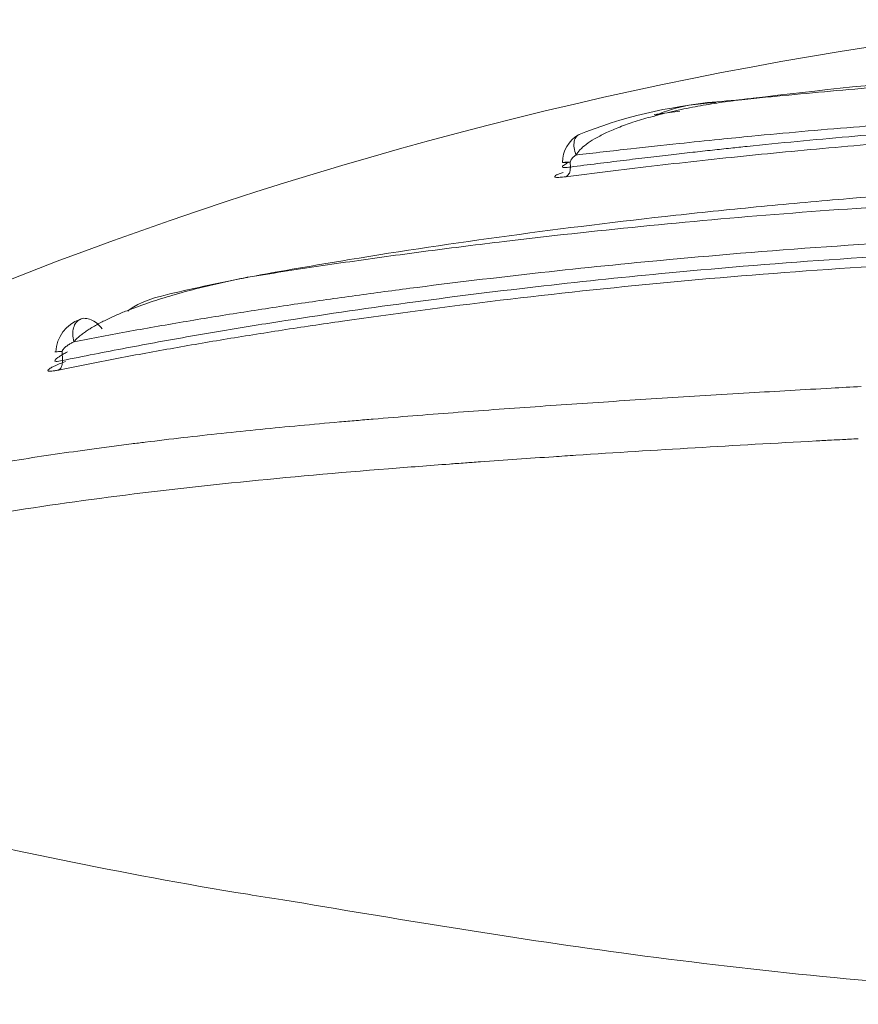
# Model space of a CAD drawing. Header units: millimetres. Extents: x 272.699 to 272.919, y 46.176 to 46.431.
# Tile 5 of 7: x 272.795 to 272.803, y 46.42 to 46.43. Entities that reach past the tile are written whole.
import ezdxf

# ---------------------------------------------------------------- set-up
doc = ezdxf.new("R2010")
doc.units = ezdxf.units.MM
doc.layers.add('SANINDUSA', color=3, linetype='Continuous')

msp = doc.modelspace()

# ---------------------------------------------------------------- linework, layer by layer
at = {"layer": 'SANINDUSA', "linetype": 'Continuous', "lineweight": 15}
for p, q in [((272.8015480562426, 46.42938370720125), (272.8012906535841, 46.4293506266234)), ((272.8004498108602, 46.42882302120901), (272.8004493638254, 46.42887150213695)), ((272.7953557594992, 46.42688236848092), (272.7953549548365, 46.42697257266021))]:
    msp.add_line(p, q, dxfattribs=at)
for centre, radius, start, end in [((272.8097035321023, 46.38985361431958), 0.04065909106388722, 95.85158601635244, 123.0832292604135), ((272.8022406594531, 46.42498204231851), 0.004500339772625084, 94.21654010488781, 112.440988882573), ((272.8007037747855, 46.42886171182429), 0.0003342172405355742, 121.3028936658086, 178.7072467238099), ((272.7956521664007, 46.42695131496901), 0.0003635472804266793, 109.264893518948, 177.0782460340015)]:
    msp.add_arc(centre, radius, start, end, dxfattribs=at)
for points, knots in [([(272.8021106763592, 46.42949254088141), (272.802167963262, 46.42949968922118), (272.8022253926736, 46.42950676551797), (272.8022829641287, 46.42951376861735), (272.8029382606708, 46.42959348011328), (272.8036118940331, 46.42966370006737), (272.8043039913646, 46.42972282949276), (272.8046500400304, 46.42975239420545), (272.8050007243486, 46.42977918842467), (272.805356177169, 46.42980297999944), (272.8055339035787, 46.42981487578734), (272.8057128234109, 46.42982602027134), (272.8058929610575, 46.42983637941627), (272.806073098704, 46.42984673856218), (272.8062534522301, 46.42985625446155), (272.8064339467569, 46.42986491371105), (272.8067949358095, 46.42988223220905), (272.807156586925, 46.42989613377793), (272.8075189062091, 46.42990650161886), (272.8078812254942, 46.4299168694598), (272.8082443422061, 46.42992365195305), (272.8086078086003, 46.42992683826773), (272.8089712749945, 46.42993002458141), (272.8093356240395, 46.42992962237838), (272.8097004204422, 46.42992556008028), (272.809882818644, 46.42992352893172), (272.8100656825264, 46.42992058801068), (272.8102477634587, 46.42991677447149), (272.810429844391, 46.42991296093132), (272.8106111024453, 46.42990827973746), (272.8107915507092, 46.42990276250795), (272.8115133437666, 46.42988069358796), (272.8122222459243, 46.42984530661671), (272.8129185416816, 46.42979804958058), (272.8132666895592, 46.4297744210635), (272.8136116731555, 46.42974781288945), (272.8139534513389, 46.42971835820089), (272.8141243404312, 46.4297036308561), (272.8142937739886, 46.42968824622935), (272.8144613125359, 46.42967228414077), (272.8146288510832, 46.42965632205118), (272.8147946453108, 46.42963976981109), (272.8149587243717, 46.42962266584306), (272.8150113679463, 46.42961717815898), (272.8150638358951, 46.42961163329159), (272.8151161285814, 46.42960603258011)], [0.114973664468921, 0.114973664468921, 0.114973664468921, 0.114973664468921, 0.1259556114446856, 0.1259556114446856, 0.1259556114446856, 0.250955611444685, 0.250955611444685, 0.250955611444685, 0.3134556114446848, 0.3134556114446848, 0.3134556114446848, 0.3447056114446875, 0.3447056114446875, 0.3447056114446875, 0.3759556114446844, 0.3759556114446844, 0.3759556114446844, 0.4384556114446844, 0.4384556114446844, 0.4384556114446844, 0.5009556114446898, 0.5009556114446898, 0.5009556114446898, 0.5634556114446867, 0.5634556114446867, 0.5634556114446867, 0.5947056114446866, 0.5947056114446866, 0.5947056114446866, 0.6259556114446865, 0.6259556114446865, 0.6259556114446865, 0.7509556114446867, 0.7509556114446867, 0.7509556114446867, 0.8134556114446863, 0.8134556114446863, 0.8134556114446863, 0.8447056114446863, 0.8447056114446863, 0.8447056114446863, 0.875955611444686, 0.875955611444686, 0.875955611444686, 0.8859819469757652, 0.8859819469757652, 0.8859819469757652, 0.8859819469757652]), ([(272.8151161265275, 46.42960603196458), (272.8150358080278, 46.42961290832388), (272.8149548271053, 46.42961970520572), (272.8148734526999, 46.42962639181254), (272.8145616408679, 46.42965201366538), (272.8142426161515, 46.4296761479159), (272.8139165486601, 46.42969845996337), (272.8135904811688, 46.42972077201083), (272.8132573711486, 46.42974126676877), (272.8129171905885, 46.42975965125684), (272.8125770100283, 46.4297780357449), (272.8122297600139, 46.42979431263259), (272.8118752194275, 46.42980817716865), (272.8117865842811, 46.42981164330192), (272.8116974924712, 46.42981495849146), (272.8116079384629, 46.42981811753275), (272.8115183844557, 46.42982127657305), (272.8114283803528, 46.42982427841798), (272.8113384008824, 46.42982710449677), (272.8111584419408, 46.42983275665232), (272.8109780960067, 46.42983772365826), (272.8107973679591, 46.42984199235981), (272.8104359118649, 46.42985052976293), (272.8100729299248, 46.4298562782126), (272.80970842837, 46.42985908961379), (272.8093439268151, 46.42986190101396), (272.8089777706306, 46.42986171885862), (272.808610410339, 46.42985851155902), (272.8084267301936, 46.42985690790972), (272.8082425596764, 46.42985456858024), (272.808058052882, 46.42985143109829), (272.8079657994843, 46.42984986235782), (272.807873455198, 46.42984809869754), (272.8077810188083, 46.42984614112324), (272.8076885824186, 46.42984418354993), (272.8075960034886, 46.429842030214), (272.8075038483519, 46.42983969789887), (272.807135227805, 46.42983036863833), (272.8067713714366, 46.42981814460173), (272.8064120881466, 46.42980331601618), (272.8060528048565, 46.42978848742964), (272.8056980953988, 46.42977105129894), (272.8053478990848, 46.4297512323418), (272.8049977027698, 46.42973141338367), (272.8046520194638, 46.42970920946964), (272.8043109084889, 46.42968481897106), (272.8041403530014, 46.42967262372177), (272.8039709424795, 46.42965988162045), (272.803802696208, 46.42964661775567), (272.8037185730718, 46.42963998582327), (272.8036346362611, 46.42963321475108), (272.8035512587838, 46.42962633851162), (272.8034678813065, 46.42961946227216), (272.8033851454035, 46.42961248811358), (272.8033030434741, 46.42960542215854), (272.8029746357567, 46.42957715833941), (272.8026563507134, 46.42954742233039), (272.8023478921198, 46.42951662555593), (272.8022681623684, 46.42950866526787), (272.802189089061, 46.42950063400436), (272.8021106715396, 46.4294925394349)], [0.1086892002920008, 0.1086892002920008, 0.1086892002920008, 0.1086892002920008, 0.1250000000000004, 0.1250000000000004, 0.1250000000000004, 0.1875000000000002, 0.1875000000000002, 0.1875000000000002, 0.2500000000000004, 0.2500000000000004, 0.2500000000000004, 0.3125000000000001, 0.3125000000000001, 0.3125000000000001, 0.3281250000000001, 0.3281250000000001, 0.3281250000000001, 0.3437500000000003, 0.3437500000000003, 0.3437500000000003, 0.3750000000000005, 0.3750000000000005, 0.3750000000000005, 0.4375000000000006, 0.4375000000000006, 0.4375000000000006, 0.5000000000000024, 0.5000000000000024, 0.5000000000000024, 0.5312499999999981, 0.5312499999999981, 0.5312499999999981, 0.5468749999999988, 0.5468749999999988, 0.5468749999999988, 0.5624999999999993, 0.5624999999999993, 0.5624999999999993, 0.6250000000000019, 0.6250000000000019, 0.6250000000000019, 0.6874999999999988, 0.6874999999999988, 0.6874999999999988, 0.750000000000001, 0.750000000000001, 0.750000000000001, 0.7812500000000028, 0.7812500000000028, 0.7812500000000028, 0.7968750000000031, 0.7968750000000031, 0.7968750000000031, 0.8124999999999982, 0.8124999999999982, 0.8124999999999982, 0.8750000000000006, 0.8750000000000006, 0.8750000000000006, 0.8911548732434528, 0.8911548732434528, 0.8911548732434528, 0.8911548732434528]), ([(272.8021106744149, 46.42949254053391), (272.802037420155, 46.42948236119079), (272.8018909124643, 46.42946200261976), (272.8016691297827, 46.42942286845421), (272.801455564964, 46.42937776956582), (272.8012565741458, 46.42932734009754), (272.801083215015, 46.42927509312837), (272.8009316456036, 46.42922076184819), (272.8008027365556, 46.42916539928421), (272.8006959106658, 46.42911010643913), (272.8006117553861, 46.42905488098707), (272.8005473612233, 46.42900246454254), (272.8005184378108, 46.42896150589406), (272.8005057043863, 46.42894347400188)], [0, 0, 0, 0, 0.1250144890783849, 0.2500275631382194, 0.384247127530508, 0.500054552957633, 0.6060212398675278, 0.7003292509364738, 0.7829631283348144, 0.853968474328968, 0.9135005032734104, 0.9619189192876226, 0.9999999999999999, 0.9999999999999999, 0.9999999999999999, 0.9999999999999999]), ([(272.8012876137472, 46.42933163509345), (272.8013186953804, 46.42934569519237), (272.801558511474, 46.42945417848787), (272.8018537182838, 46.42947468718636), (272.8021106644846, 46.42949253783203)], [0, 0, 0, 0, 0.129606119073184, 1, 1, 1, 1]), ([(272.8004497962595, 46.42882302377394), (272.800539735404, 46.42883454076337), (272.8007135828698, 46.4288568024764), (272.8009738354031, 46.42888883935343), (272.8012204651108, 46.42891840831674), (272.8014526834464, 46.428945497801), (272.8016691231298, 46.42897011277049), (272.8018687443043, 46.42899225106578), (272.8020506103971, 46.42901192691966), (272.8024946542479, 46.42905864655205), (272.8032036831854, 46.42912680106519), (272.8045904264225, 46.42923999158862), (272.8063838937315, 46.42934384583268), (272.8078857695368, 46.4293830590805), (272.8093394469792, 46.42939578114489), (272.8108405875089, 46.42938289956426), (272.8126333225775, 46.42931063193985), (272.8140188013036, 46.42922202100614), (272.8147912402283, 46.42916155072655), (272.8153771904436, 46.42910935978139), (272.8157973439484, 46.42906950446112), (272.816282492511, 46.42902088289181), (272.8166116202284, 46.42898492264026), (272.8167884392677, 46.4289656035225)], [0, 0, 0, 0, 0.02040385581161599, 0.03943954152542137, 0.05710704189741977, 0.07340634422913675, 0.08833743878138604, 0.1019003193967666, 0.1140949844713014, 0.1249214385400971, 0.1902197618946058, 0.2500450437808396, 0.3786234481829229, 0.4997374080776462, 0.5000549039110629, 0.6210863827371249, 0.7495416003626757, 0.8091389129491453, 0.8741391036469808, 0.8973432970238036, 0.9260551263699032, 0.9602742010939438, 1, 1, 1, 1]), ([(272.8167304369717, 46.42908505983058), (272.8166468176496, 46.42909337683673), (272.8164851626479, 46.4291094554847), (272.8162438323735, 46.42913249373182), (272.8160154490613, 46.42915370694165), (272.815800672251, 46.42917310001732), (272.815600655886, 46.42919069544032), (272.8154162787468, 46.42920651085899), (272.8152483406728, 46.42922055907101), (272.8150975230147, 46.42923286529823), (272.8146752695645, 46.42926631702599), (272.81398123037, 46.42931575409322), (272.8126027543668, 46.42939606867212), (272.8108226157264, 46.42946129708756), (272.8093340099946, 46.42947224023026), (272.8078955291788, 46.42945969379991), (272.8064087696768, 46.42942284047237), (272.8046296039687, 46.42932663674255), (272.8032496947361, 46.4292220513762), (272.8024872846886, 46.42915439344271), (272.8019139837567, 46.42909790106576), (272.8015062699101, 46.4290557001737), (272.8010202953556, 46.42900318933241), (272.8006867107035, 46.42896447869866), (272.8005057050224, 46.42894347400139)], [0, 0, 0, 0, 0.01899101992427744, 0.03671392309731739, 0.0531686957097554, 0.0683553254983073, 0.08227380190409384, 0.09492411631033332, 0.1063062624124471, 0.116420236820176, 0.1252660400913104, 0.1904942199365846, 0.250068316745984, 0.3788928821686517, 0.4999536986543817, 0.5000218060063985, 0.6209703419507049, 0.7496660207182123, 0.8095368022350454, 0.8751270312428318, 0.8967231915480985, 0.9247344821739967, 0.9591603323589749, 1, 1, 1, 1]), ([(272.8168363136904, 46.42886942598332), (272.8167560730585, 46.42887822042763), (272.8165958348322, 46.42889578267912), (272.8163483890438, 46.42892188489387), (272.8160962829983, 46.42894765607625), (272.8158389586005, 46.42897302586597), (272.8155765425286, 46.42899792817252), (272.8153089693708, 46.42902229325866), (272.8148119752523, 46.42906558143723), (272.8140632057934, 46.42912409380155), (272.8130312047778, 46.42918954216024), (272.8119592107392, 46.42924095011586), (272.8108548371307, 46.42927676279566), (272.8097357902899, 46.42929479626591), (272.8086085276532, 46.42929453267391), (272.8074792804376, 46.42927486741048), (272.8063586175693, 46.42923691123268), (272.8052574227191, 46.42918164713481), (272.8041896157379, 46.42911154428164), (272.8031587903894, 46.42902791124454), (272.8023402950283, 46.42894937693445), (272.801714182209, 46.42888271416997), (272.8012608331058, 46.42883136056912), (272.8008216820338, 46.42877897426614), (272.8005431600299, 46.42874369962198), (272.8004036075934, 46.42872602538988)], [0, 0, 0, 0, 0.01807728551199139, 0.03609981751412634, 0.05408272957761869, 0.07204117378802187, 0.08999025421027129, 0.1079449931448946, 0.1259202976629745, 0.1882941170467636, 0.2505328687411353, 0.3132558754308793, 0.3758027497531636, 0.4384078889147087, 0.5002705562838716, 0.562508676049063, 0.6254766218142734, 0.687677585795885, 0.7500570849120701, 0.8125158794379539, 0.8751163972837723, 0.9062988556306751, 0.9374544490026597, 0.9686617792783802, 1, 1, 1, 1]), ([(272.800505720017, 46.42894347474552), (272.8004980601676, 46.42896813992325), (272.8004827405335, 46.42901747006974), (272.8004864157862, 46.42908254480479), (272.8005053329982, 46.42913015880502), (272.8005301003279, 46.42914442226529), (272.8005403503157, 46.42915032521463)], [0, 0, 0, 0, 0.2698396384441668, 0.5396769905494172, 0.8094947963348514, 1, 1, 1, 1]), ([(272.8005057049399, 46.42894347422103), (272.8004973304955, 46.42893740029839), (272.8004824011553, 46.42892657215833), (272.8004646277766, 46.42890831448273), (272.8004522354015, 46.42889071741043), (272.8004502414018, 46.42887733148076), (272.8004493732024, 46.42887150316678)], [0, 0, 0, 0, 0.3535863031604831, 0.6303475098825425, 0.8390510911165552, 0.9999999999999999, 0.9999999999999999, 0.9999999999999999, 0.9999999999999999]), ([(272.8004493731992, 46.42887150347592), (272.800402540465, 46.42887071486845), (272.800373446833, 46.42886991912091), (272.8003664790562, 46.42886874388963), (272.8003886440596, 46.42886837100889), (272.8004304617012, 46.42886831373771)], [0, 0, 0, 0, 0.5, 0.5, 1, 1, 1, 1]), ([(272.8004304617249, 46.42886831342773), (272.8004198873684, 46.42886297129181), (272.8003994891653, 46.42885266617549), (272.8003805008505, 46.42884001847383), (272.8003706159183, 46.42883014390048), (272.8003685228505, 46.42882026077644), (272.8003864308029, 46.42881432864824), (272.8004286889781, 46.4288201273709), (272.8004497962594, 46.42882302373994)], [0, 0, 0, 0, 0.1408276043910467, 0.2716600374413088, 0.3926806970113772, 0.5041229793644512, 0.7523173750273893, 1, 1, 1, 1]), ([(272.8004498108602, 46.42882302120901), (272.8004496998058, 46.428810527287), (272.8004494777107, 46.42878554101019), (272.8004380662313, 46.42875568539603), (272.8004222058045, 46.42873516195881), (272.8004098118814, 46.42872906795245), (272.8004036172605, 46.42872602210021)], [0, 0, 0, 0, 0.279739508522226, 0.5594439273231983, 0.7798051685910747, 1, 1, 1, 1]), ([(272.7972190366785, 46.42771858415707), (272.7975521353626, 46.42777987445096), (272.7978900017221, 46.42783851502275), (272.7982325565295, 46.42789457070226), (272.7987563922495, 46.42798029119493), (272.7992911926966, 46.42806003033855), (272.7998369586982, 46.42813416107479), (272.8003827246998, 46.42820829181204), (272.8009394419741, 46.42827696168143), (272.8015075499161, 46.42833939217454), (272.8017916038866, 46.42837060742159), (272.8020785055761, 46.42840025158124), (272.8023683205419, 46.42842823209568), (272.8026581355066, 46.42845621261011), (272.8029513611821, 46.42848256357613), (272.8032449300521, 46.42850697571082), (272.8038320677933, 46.4285557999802), (272.8044227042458, 46.42859709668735), (272.8050167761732, 46.42863112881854), (272.8056108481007, 46.42866516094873), (272.8062083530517, 46.42869196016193), (272.806809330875, 46.42871167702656), (272.8071098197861, 46.42872153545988), (272.8074111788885, 46.42872961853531), (272.8077134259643, 46.42873589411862), (272.80801567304, 46.42874216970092), (272.8083189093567, 46.42874659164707), (272.8086227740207, 46.42874923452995), (272.8087747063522, 46.42875055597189), (272.8089270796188, 46.42875145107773), (272.8090793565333, 46.4287518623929), (272.8092316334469, 46.42875227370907), (272.8093835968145, 46.42875221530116), (272.8095352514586, 46.42875169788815), (272.8098385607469, 46.42875066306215), (272.8101406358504, 46.42874779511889), (272.810441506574, 46.42874313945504), (272.8110432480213, 46.42873382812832), (272.8116401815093, 46.4287173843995), (272.812232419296, 46.42869376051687), (272.8128246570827, 46.42867013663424), (272.813412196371, 46.42863930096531), (272.8139950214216, 46.42860110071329), (272.8145778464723, 46.42856290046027), (272.8151559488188, 46.42851731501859), (272.8157292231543, 46.42846451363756), (272.8158725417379, 46.4284513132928), (272.8160157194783, 46.42843764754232), (272.8161580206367, 46.42842359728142), (272.8163003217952, 46.42840954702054), (272.8164418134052, 46.4283951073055), (272.81658250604, 46.42838029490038), (272.8168638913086, 46.42835067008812), (272.8171420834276, 46.42831957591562), (272.817417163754, 46.42828707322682), (272.8179673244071, 46.42822206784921), (272.8185050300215, 46.42815136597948), (272.8190304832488, 46.42807468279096), (272.8193714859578, 46.42802491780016), (272.8197073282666, 46.4279726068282), (272.820037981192, 46.42791771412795)], [0.08412902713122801, 0.08412902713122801, 0.08412902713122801, 0.08412902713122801, 0.1250000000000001, 0.1250000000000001, 0.1250000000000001, 0.1874999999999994, 0.1874999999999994, 0.1874999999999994, 0.2499999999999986, 0.2499999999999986, 0.2499999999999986, 0.28125, 0.28125, 0.28125, 0.3124999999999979, 0.3124999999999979, 0.3124999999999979, 0.3750000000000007, 0.3750000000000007, 0.3750000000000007, 0.4374999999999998, 0.4374999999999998, 0.4374999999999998, 0.4687500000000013, 0.4687500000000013, 0.4687500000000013, 0.4999999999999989, 0.4999999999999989, 0.4999999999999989, 0.5156249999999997, 0.5156249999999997, 0.5156249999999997, 0.5312500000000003, 0.5312500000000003, 0.5312500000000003, 0.5624999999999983, 0.5624999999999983, 0.5624999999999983, 0.625000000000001, 0.625000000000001, 0.625000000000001, 0.6875000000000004, 0.6875000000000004, 0.6875000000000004, 0.7499999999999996, 0.7499999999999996, 0.7499999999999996, 0.7656250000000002, 0.7656250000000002, 0.7656250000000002, 0.781250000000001, 0.781250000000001, 0.781250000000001, 0.8124999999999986, 0.8124999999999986, 0.8124999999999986, 0.8749999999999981, 0.8749999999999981, 0.8749999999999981, 0.9155605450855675, 0.9155605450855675, 0.9155605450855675, 0.9155605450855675]), ([(272.8004036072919, 46.42872602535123), (272.8003929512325, 46.4287247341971), (272.8003717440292, 46.42872216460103), (272.8003454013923, 46.42872003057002), (272.8003095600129, 46.42871871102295), (272.8002837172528, 46.4287235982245), (272.8003005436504, 46.4287389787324), (272.8003365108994, 46.42875551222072), (272.8003633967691, 46.42876519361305), (272.8003768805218, 46.42877004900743)], [0, 0, 0, 0, 0.08408487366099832, 0.1673418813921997, 0.251274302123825, 0.5003467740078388, 0.7495748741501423, 0.8744072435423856, 1, 1, 1, 1]), ([(272.7972190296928, 46.42771859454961), (272.7973351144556, 46.4277372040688), (272.7975671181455, 46.42777439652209), (272.7979227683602, 46.42782832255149), (272.7982836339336, 46.42788086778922), (272.7986503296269, 46.42793193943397), (272.7990227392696, 46.42798160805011), (272.7994009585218, 46.42802988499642), (272.800101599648, 46.42811550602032), (272.8011525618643, 46.42823141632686), (272.8025814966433, 46.42835934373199), (272.8040549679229, 46.42845979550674), (272.805560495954, 46.42853324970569), (272.8070869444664, 46.42858111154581), (272.8086216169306, 46.42860612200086), (272.8101565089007, 46.42860789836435), (272.811683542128, 46.42858668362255), (272.8131901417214, 46.42853951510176), (272.8146651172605, 46.42846479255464), (272.8160961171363, 46.42836182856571), (272.8172475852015, 46.42825510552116), (272.8181372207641, 46.42816035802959), (272.818789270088, 46.42808439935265), (272.8194252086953, 46.42800409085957), (272.8198336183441, 46.42794652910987), (272.8200379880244, 46.42791772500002)], [0, 0, 0, 0, 0.01787641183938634, 0.03572728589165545, 0.05356494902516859, 0.07140156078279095, 0.08924908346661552, 0.1071192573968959, 0.1250239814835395, 0.1872723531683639, 0.2500179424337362, 0.3123735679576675, 0.3750100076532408, 0.4377279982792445, 0.5000030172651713, 0.5622758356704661, 0.6249958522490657, 0.6876302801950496, 0.7499879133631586, 0.812731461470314, 0.8749818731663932, 0.9062895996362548, 0.9375192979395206, 0.9687344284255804, 1, 1, 1, 1]), ([(272.8217961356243, 46.42730122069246), (272.8216894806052, 46.42731967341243), (272.8214776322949, 46.42735632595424), (272.8211533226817, 46.42740945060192), (272.8208275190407, 46.42746073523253), (272.8205000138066, 46.42751008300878), (272.8201713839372, 46.42755752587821), (272.8198419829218, 46.42760306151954), (272.8195122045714, 46.42764669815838), (272.8191824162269, 46.42768843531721), (272.8188529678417, 46.42772829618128), (272.8181769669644, 46.42780627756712), (272.8171551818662, 46.42791159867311), (272.8156542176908, 46.42803810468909), (272.814032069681, 46.4281387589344), (272.8116723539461, 46.42823078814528), (272.8098435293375, 46.42824583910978), (272.8074118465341, 46.42822471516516), (272.8055814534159, 46.4281777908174), (272.8032241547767, 46.42804462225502), (272.8016380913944, 46.4279185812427), (272.8001992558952, 46.4277730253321), (272.799145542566, 46.42764787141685), (272.7983277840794, 46.42753959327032), (272.7977479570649, 46.42745709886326), (272.7971696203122, 46.42736904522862), (272.7965951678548, 46.42727532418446), (272.7960247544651, 46.42717623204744), (272.7956575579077, 46.42710667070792), (272.7954719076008, 46.42707150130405)], [0, 0, 0, 0, 0.01521625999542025, 0.03022397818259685, 0.04502324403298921, 0.05961415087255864, 0.07399679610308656, 0.08817128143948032, 0.1021377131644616, 0.1158962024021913, 0.1294468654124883, 0.1427898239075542, 0.1982076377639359, 0.2498421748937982, 0.3124637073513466, 0.3749437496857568, 0.4997095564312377, 0.4999516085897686, 0.6251612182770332, 0.6873976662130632, 0.7497738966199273, 0.7981543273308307, 0.85009904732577, 0.8736247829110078, 0.8977328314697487, 0.9224238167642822, 0.9476983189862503, 0.973556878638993, 1, 1, 1, 1]), ([(272.7953557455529, 46.42688236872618), (272.7954622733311, 46.42690392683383), (272.7956731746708, 46.42694660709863), (272.795995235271, 46.42700863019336), (272.7963167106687, 46.42706834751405), (272.7966376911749, 46.42712566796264), (272.7969574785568, 46.42718060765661), (272.7972756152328, 46.42723317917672), (272.7979070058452, 46.42733335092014), (272.7988598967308, 46.42747127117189), (272.8001489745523, 46.42763139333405), (272.8015664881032, 46.4277797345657), (272.8031540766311, 46.42790786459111), (272.8055349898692, 46.42804040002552), (272.8073911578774, 46.42808489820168), (272.8098471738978, 46.42810637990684), (272.8116993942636, 46.42809460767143), (272.8140812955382, 46.42800440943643), (272.8158723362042, 46.42789172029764), (272.8176927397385, 46.427724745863), (272.819100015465, 46.42755637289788), (272.8201022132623, 46.42741593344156), (272.8207101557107, 46.42732307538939), (272.8213208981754, 46.42722255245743), (272.8217150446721, 46.42715070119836), (272.8219155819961, 46.42711414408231)], [0, 0, 0, 0, 0.01521198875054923, 0.03011635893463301, 0.04471320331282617, 0.05900262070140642, 0.07298471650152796, 0.0866596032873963, 0.1000274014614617, 0.1531196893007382, 0.203142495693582, 0.2501035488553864, 0.3119108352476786, 0.3746160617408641, 0.4997468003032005, 0.5000685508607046, 0.6244620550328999, 0.6874599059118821, 0.7495203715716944, 0.8176203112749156, 0.8923752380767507, 0.917812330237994, 0.9442283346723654, 0.9716240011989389, 0.9999999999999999, 0.9999999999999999, 0.9999999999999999, 0.9999999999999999]), ([(272.8219570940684, 46.42702011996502), (272.8218580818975, 46.42703828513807), (272.8216603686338, 46.42707455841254), (272.8213564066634, 46.42712764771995), (272.8210476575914, 46.42717956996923), (272.8207335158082, 46.42723018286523), (272.8204140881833, 46.4272794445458), (272.820089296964, 46.42732736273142), (272.819759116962, 46.427373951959), (272.8194234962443, 46.42741923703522), (272.8186879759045, 46.42751402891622), (272.817510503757, 46.42764862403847), (272.8158379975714, 46.42779921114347), (272.8140917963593, 46.42790872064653), (272.8122940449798, 46.42797612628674), (272.8104621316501, 46.4280059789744), (272.8086146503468, 46.42800426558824), (272.8067651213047, 46.42797334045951), (272.8049311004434, 46.42791082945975), (272.803139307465, 46.4278115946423), (272.8014010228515, 46.42767154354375), (272.7997332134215, 46.42749151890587), (272.7984646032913, 46.42732375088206), (272.7975574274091, 46.42718831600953), (272.7969701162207, 46.4270940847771), (272.7964004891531, 46.42699582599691), (272.7958465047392, 46.42689375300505), (272.7954930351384, 46.42682306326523), (272.7953158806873, 46.42678763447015)], [0, 0, 0, 0, 0.01405615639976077, 0.02806815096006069, 0.04204470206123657, 0.055994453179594, 0.0699260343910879, 0.08384830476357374, 0.09777008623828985, 0.1117000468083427, 0.1256466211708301, 0.1880188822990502, 0.250605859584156, 0.3128904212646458, 0.3756885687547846, 0.4380697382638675, 0.5002754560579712, 0.5629023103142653, 0.6255228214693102, 0.6880034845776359, 0.749977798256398, 0.8126572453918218, 0.8751288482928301, 0.9000646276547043, 0.9249697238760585, 0.9498938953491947, 0.9748874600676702, 1, 1, 1, 1]), ([(272.7954719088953, 46.42707150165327), (272.7954828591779, 46.4270837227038), (272.7955043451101, 46.4271077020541), (272.7955403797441, 46.42713809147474), (272.7955769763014, 46.4271655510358), (272.7956143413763, 46.42719061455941), (272.7956724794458, 46.42722607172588), (272.795752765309, 46.42726982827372), (272.7958569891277, 46.4273204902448), (272.7959634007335, 46.42736690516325), (272.7961077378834, 46.42742278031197), (272.7962922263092, 46.42748713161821), (272.7965186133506, 46.42755579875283), (272.7967483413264, 46.42761610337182), (272.7969429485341, 46.42766174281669), (272.797080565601, 46.42769099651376), (272.7971496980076, 46.42770500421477), (272.7971843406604, 46.42771185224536), (272.7972016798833, 46.42771523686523), (272.7972115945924, 46.42771716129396), (272.797216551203, 46.42771811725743), (272.7972190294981, 46.4277185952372)], [0, 0, 0, 0, 0.02630686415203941, 0.05161761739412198, 0.07639514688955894, 0.1008401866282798, 0.1250516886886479, 0.1877818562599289, 0.2500366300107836, 0.3126792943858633, 0.3750371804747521, 0.500027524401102, 0.6252414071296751, 0.7500107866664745, 0.8750082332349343, 0.9375060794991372, 0.9687537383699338, 0.9843770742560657, 0.9921885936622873, 0.996094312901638, 1, 1, 1, 1]), ([(272.7960124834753, 46.42737885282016), (272.7960322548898, 46.42739302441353), (272.7961540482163, 46.42748032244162), (272.7965568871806, 46.42758487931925), (272.7969543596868, 46.42766514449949), (272.7972190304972, 46.4277185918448)], [0, 0, 0, 0, 0.06081253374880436, 0.3746095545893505, 1, 1, 1, 1]), ([(272.7954718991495, 46.42707150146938), (272.7954668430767, 46.42709641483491), (272.7954567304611, 46.42714624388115), (272.7954655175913, 46.42721296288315), (272.7954896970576, 46.42726606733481), (272.7955178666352, 46.42728438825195), (272.795531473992, 46.42729323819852)], [0, 0, 0, 0, 0.2541657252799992, 0.5083550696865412, 0.7625101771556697, 1, 1, 1, 1]), ([(272.795531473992, 46.42729323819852), (272.795532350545, 46.42729396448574), (272.7955466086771, 46.42730577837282), (272.7955859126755, 46.42730788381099), (272.7956433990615, 46.42729571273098), (272.7957032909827, 46.42725948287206), (272.7957371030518, 46.42722072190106), (272.7957540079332, 46.42720134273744)], [0, 0, 0, 0, 0.01611402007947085, 0.2621128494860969, 0.5080719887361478, 0.7540527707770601, 1, 1, 1, 1]), ([(272.7953549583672, 46.42697257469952), (272.7953549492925, 46.42697361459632), (272.7953550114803, 46.42697463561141), (272.7953551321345, 46.42697564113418), (272.7953552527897, 46.42697664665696), (272.7953554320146, 46.42697763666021), (272.7953556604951, 46.42697861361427), (272.7953558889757, 46.42697959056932), (272.7953561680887, 46.42698055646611), (272.7953564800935, 46.42698148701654), (272.7953567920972, 46.42698241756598), (272.7953571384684, 46.42698332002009), (272.7953575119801, 46.42698420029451), (272.7953582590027, 46.42698596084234), (272.795359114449, 46.42698763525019), (272.7953600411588, 46.42698924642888), (272.7953609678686, 46.42699085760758), (272.7953619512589, 46.42699237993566), (272.7953629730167, 46.4269938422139), (272.7953650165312, 46.42699676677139), (272.7953672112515, 46.42699945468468), (272.7953694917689, 46.42700200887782), (272.7953717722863, 46.42700456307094), (272.7953741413, 46.42700697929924), (272.7953765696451, 46.42700930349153), (272.7953814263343, 46.42701395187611), (272.7953864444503, 46.42701817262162), (272.79539154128, 46.42702216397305), (272.7953966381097, 46.42702615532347), (272.7954018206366, 46.42702991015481), (272.7954070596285, 46.4270335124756), (272.7954175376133, 46.42704071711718), (272.7954282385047, 46.42704732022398), (272.7954390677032, 46.42705359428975), (272.7954498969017, 46.42705986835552), (272.7954608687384, 46.42706580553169), (272.7954719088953, 46.42707150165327)], [0, 0, 0, 0, 0.01562499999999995, 0.01562499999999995, 0.01562499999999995, 0.03124999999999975, 0.03124999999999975, 0.03124999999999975, 0.04687499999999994, 0.04687499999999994, 0.04687499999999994, 0.06249999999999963, 0.06249999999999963, 0.06249999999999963, 0.09374999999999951, 0.09374999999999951, 0.09374999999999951, 0.1249999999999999, 0.1249999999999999, 0.1249999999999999, 0.1874999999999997, 0.1874999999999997, 0.1874999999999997, 0.2499999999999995, 0.2499999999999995, 0.2499999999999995, 0.3749999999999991, 0.3749999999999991, 0.3749999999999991, 0.4999999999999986, 0.4999999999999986, 0.4999999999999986, 0.7499999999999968, 0.7499999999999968, 0.7499999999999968, 1, 1, 1, 1]), ([(272.7952906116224, 46.42696986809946), (272.7952872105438, 46.42696994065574), (272.7952784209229, 46.42697012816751), (272.7952791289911, 46.42697057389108), (272.7952914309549, 46.42697118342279), (272.79531634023, 46.42697185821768), (272.7953420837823, 46.4269723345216), (272.7953549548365, 46.42697257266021)], [0, 0, 0, 0, 0.1363004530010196, 0.352249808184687, 0.5681712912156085, 0.7840977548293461, 1, 1, 1, 1]), ([(272.7954062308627, 46.42696956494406), (272.7953914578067, 46.4269615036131), (272.7953632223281, 46.42694609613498), (272.7953302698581, 46.42692582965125), (272.795306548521, 46.42690904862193), (272.7952912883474, 46.426895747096), (272.795276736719, 46.42687873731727), (272.7952821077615, 46.42686597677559), (272.7953312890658, 46.42687692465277), (272.7953557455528, 46.42688236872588)], [0, 0, 0, 0, 0.1218410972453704, 0.2328727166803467, 0.3331937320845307, 0.422941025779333, 0.5023088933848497, 0.752512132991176, 1, 1, 1, 1]), ([(272.7953158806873, 46.42678763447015), (272.7953033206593, 46.42678520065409), (272.7952784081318, 46.42678037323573), (272.7952493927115, 46.42677654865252), (272.7952243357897, 46.42677530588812), (272.7952088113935, 46.42677858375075), (272.7952115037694, 46.42678876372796), (272.7952320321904, 46.42680427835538), (272.7952700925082, 46.42682444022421), (272.7953215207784, 46.42684782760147), (272.7953651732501, 46.42686502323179), (272.7953870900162, 46.42687365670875)], [0, 0, 0, 0, 0.08417933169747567, 0.1669677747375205, 0.2506946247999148, 0.3752028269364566, 0.5007644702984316, 0.6247061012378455, 0.750279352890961, 0.8746217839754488, 1, 1, 1, 1]), ([(272.7953557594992, 46.42688236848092), (272.7953560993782, 46.42687056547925), (272.7953567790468, 46.42684696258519), (272.7953472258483, 46.42681832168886), (272.7953331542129, 46.42679790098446), (272.795321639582, 46.42679105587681), (272.7953158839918, 46.42678763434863)], [0, 0, 0, 0, 0.2797718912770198, 0.559470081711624, 0.7798010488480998, 1, 1, 1, 1]), ([(272.7984728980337, 46.42629537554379), (272.7986054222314, 46.42630633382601), (272.7988708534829, 46.42632828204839), (272.7992746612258, 46.4263596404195), (272.7996832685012, 46.42639012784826), (272.8000970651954, 46.42641975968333), (272.8005159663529, 46.42644868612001), (272.8009399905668, 46.42647698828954), (272.8013691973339, 46.42650470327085), (272.8018033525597, 46.42653191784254), (272.8020958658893, 46.42654949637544), (272.8022425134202, 46.42655830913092)], [0, 0, 0, 0, 0.1094375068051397, 0.2191911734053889, 0.3293080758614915, 0.4398329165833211, 0.5508081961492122, 0.6622744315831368, 0.7742704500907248, 0.8868335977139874, 1, 1, 1, 1]), ([(272.8022425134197, 46.42655830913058), (272.802378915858, 46.42656635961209), (272.8026524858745, 46.42658250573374), (272.802928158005, 46.42659791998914), (272.8030663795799, 46.42660564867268)], [0, 0, 0, 0, 0.4986015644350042, 1, 1, 1, 1]), ([(272.7961877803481, 46.42606411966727), (272.7963140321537, 46.42607934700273), (272.7965664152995, 46.42610978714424), (272.796951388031, 46.42615217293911), (272.7973408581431, 46.42619236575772), (272.7977349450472, 46.42623050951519), (272.7980015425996, 46.42625438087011), (272.7981348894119, 46.42626632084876)], [0, 0, 0, 0, 0.2001541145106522, 0.4001172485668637, 0.6000054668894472, 0.7999306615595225, 1, 1, 1, 1]), ([(272.7981348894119, 46.42626632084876), (272.7981909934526, 46.42627122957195), (272.7983032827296, 46.42628105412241), (272.79841633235, 46.4262905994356), (272.7984728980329, 46.42629537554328)], [0, 0, 0, 0, 0.4996384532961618, 1, 1, 1, 1]), ([(272.795650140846, 46.42599431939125), (272.7957162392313, 46.42600327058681), (272.7958484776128, 46.42602117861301), (272.7959822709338, 46.42603826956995), (272.7960491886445, 46.4260468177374)], [0, 0, 0, 0, 0.4998426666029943, 1, 1, 1, 1]), ([(272.8031783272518, 46.42609024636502), (272.8032002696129, 46.42609139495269), (272.8032222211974, 46.42609254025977), (272.8032441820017, 46.42609368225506), (272.8032751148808, 46.42609529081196), (272.8033060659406, 46.42609689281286), (272.803337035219, 46.42609848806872)], [0.37343481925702, 0.37343481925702, 0.37343481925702, 0.37343481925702, 0.3750000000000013, 0.3750000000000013, 0.3750000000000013, 0.3772046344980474, 0.3772046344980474, 0.3772046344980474, 0.3772046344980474]), ([(272.7945662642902, 46.42582957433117), (272.7946848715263, 46.42584906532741), (272.7949216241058, 46.42588797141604), (272.7952829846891, 46.42594302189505), (272.7955278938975, 46.42597723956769), (272.795650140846, 46.42599431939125)], [0, 0, 0, 0, 0.334578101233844, 0.6678532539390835, 1, 1, 1, 1]), ([(272.7993100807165, 46.42584975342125), (272.7993393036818, 46.42585190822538), (272.7993685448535, 46.42585405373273), (272.7993978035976, 46.42585619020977), (272.7994199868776, 46.42585781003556), (272.7994421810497, 46.42585942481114), (272.7994643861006, 46.42586103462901)], [0.2790527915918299, 0.2790527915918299, 0.2790527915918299, 0.2790527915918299, 0.2812499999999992, 0.2812499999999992, 0.2812499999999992, 0.282915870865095, 0.282915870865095, 0.282915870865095, 0.282915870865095]), ([(272.7975659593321, 46.42147450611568), (272.7974489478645, 46.4214926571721), (272.7960429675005, 46.42171075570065), (272.794734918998, 46.42200030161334), (272.7935357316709, 46.42226575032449)], [0, 0, 0, 0, 0.08322411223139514, 1, 1, 1, 1]), ([(272.8199679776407, 46.42169806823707), (272.8187967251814, 46.42147993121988), (272.8164093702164, 46.42103530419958), (272.8126090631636, 46.42058069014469), (272.8087016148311, 46.42036910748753), (272.804789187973, 46.42051152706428), (272.8010352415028, 46.42089214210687), (272.7986894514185, 46.42128591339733), (272.7975659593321, 46.42147450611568)], [0, 0, 0, 0, 0.1627802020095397, 0.3317936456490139, 0.5036411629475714, 0.6750825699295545, 0.8443841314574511, 1, 1, 1, 1])]:
    msp.add_open_spline(points, degree=3, knots=knots, dxfattribs=at)
for points in [[(272.8030663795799, 46.42660564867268), (272.803165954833, 46.42661130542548), (272.8032655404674, 46.42661673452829), (272.8033651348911, 46.42662194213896)], [(272.7960491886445, 46.4260468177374), (272.7960953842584, 46.42605271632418), (272.7961415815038, 46.4260584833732), (272.7961877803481, 46.42606411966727)], [(272.800505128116, 46.42593278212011), (272.8012949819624, 46.42598456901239), (272.8020977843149, 46.42603240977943), (272.8029134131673, 46.42607619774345)], [(272.8029134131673, 46.42607619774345), (272.80296509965, 46.42607897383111), (272.8030168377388, 46.42608173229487), (272.803068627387, 46.42608447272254)], [(272.8030686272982, 46.4260844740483), (272.8031051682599, 46.42608640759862), (272.8031417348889, 46.4260883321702), (272.8031783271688, 46.42609024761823)], [(272.7986257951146, 46.42579719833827), (272.798828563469, 46.42581345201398), (272.7990331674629, 46.42582919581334), (272.7992384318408, 46.42584444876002)], [(272.7992384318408, 46.42584444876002), (272.7992623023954, 46.42584622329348), (272.7992861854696, 46.42584799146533), (272.7993100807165, 46.42584975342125)], [(272.7994643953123, 46.42586103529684), (272.7994919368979, 46.4258630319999), (272.7995194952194, 46.42586502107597), (272.7995470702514, 46.42586700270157)], [(272.7995470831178, 46.42586700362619), (272.7997905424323, 46.42588452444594), (272.8000353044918, 46.42590146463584), (272.8002813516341, 46.42591794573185)], [(272.8002813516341, 46.42591794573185), (272.8003558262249, 46.42592293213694), (272.8004304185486, 46.42592787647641), (272.800505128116, 46.42593278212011)], [(272.7957301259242, 46.42550063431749), (272.7966464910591, 46.42562191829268), (272.7976115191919, 46.4257158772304), (272.7986257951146, 46.42579719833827)], [(272.7944234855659, 46.42530340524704), (272.794847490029, 46.42537536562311), (272.7952829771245, 46.42544135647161), (272.7957301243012, 46.42550063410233)]]:
    msp.add_open_spline(points, degree=3, dxfattribs=at)

doc.saveas('drawing.dxf')
